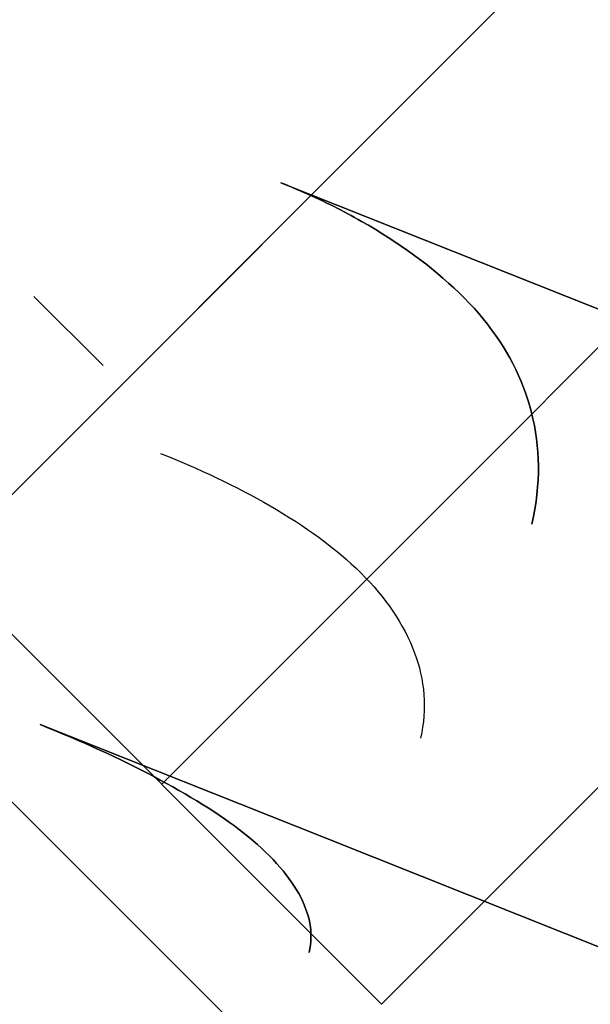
# Model space of a CAD drawing. Header units: millimetres. Extents: x -1030 to 192, y -442 to 180.
# Tile 94 of 256: x -968.06 to -966.69, y 131.36 to 133.73. Entities that reach past the tile are written whole.
import ezdxf

# ---------------------------------------------------------------- set-up
doc = ezdxf.new("R2010")
doc.units = ezdxf.units.MM
doc.header["$MEASUREMENT"] = 0
doc.layers.add('OVIDIO 120x60x72h', color=7, linetype='Continuous')

msp = doc.modelspace()

# ---------------------------------------------------------------- linework, layer by layer
at = {"layer": 'OVIDIO 120x60x72h', "extrusion": (0.202852, -0.108979, 0.973126)}
for points in [[(-327.0833, 1110.8998), (-327.0833, 950.2439)], [(-327.0833, 950.2439), (-327.0833, 1110.8998)], [(-327.3787, 1110.8998), (-327.3787, 950.2439)], [(-327.6742, 950.2439), (-327.6742, 1110.8998)], [(-327.6742, 1110.8998), (-327.6742, 950.2439)]]:
    msp.add_lwpolyline(points, dxfattribs=at)
at = {"layer": 'OVIDIO 120x60x72h', "extrusion": (0.265352, 0.881274, -0.39108)}
msp.add_lwpolyline([(993.9061, 634.4934), (949.5931, 576.9383)], dxfattribs=at)
at = {"layer": 'OVIDIO 120x60x72h', "extrusion": (0.235702, -0.235702, 0.942809)}
for points in [[(-599.2252, 1033.5552), (-599.2252, 924.4774)], [(-600.1739, 924.4774), (-600.1739, 1033.5552)], [(-603.02, 924.4774), (-603.02, 1033.5552)], [(-602.0713, 1033.5552), (-602.0713, 924.4774)], [(-581.4172, 999.7376), (-581.4172, 894.3296)], [(-576.6314, 991.5087), (-576.6314, 886.9683)]]:
    msp.add_lwpolyline(points, dxfattribs=at)
at = {"layer": 'OVIDIO 120x60x72h', "extrusion": (0.202866, -0.108989, 0.973122)}
for points in [[(-328.0888, 1094.2877), (-328.0888, 1036.9065)], [(-328.0888, 1036.9065), (-328.0888, 1094.2877)], [(-328.8017, 1036.9065), (-328.8017, 1094.2877)]]:
    msp.add_lwpolyline(points, dxfattribs=at)
at = {"layer": 'OVIDIO 120x60x72h', "extrusion": (0.202867, -0.108989, 0.973122)}
for points in [[(-329.5149, 1094.288), (-329.5149, 1036.9068)], [(-329.5149, 1036.9068), (-329.5149, 1094.288)]]:
    msp.add_lwpolyline(points, dxfattribs=at)
at = {"layer": 'OVIDIO 120x60x72h', "extrusion": (0.108979, -0.202852, 0.973126)}
for points in [[(-824.1299, 613.0002), (-824.1299, 773.6561)], [(-824.1299, 773.6561), (-824.1299, 613.0002)], [(-823.8344, 773.6561), (-823.8344, 613.0002)], [(-823.539, 773.6561), (-823.539, 613.0002)], [(-823.539, 613.0002), (-823.539, 773.6561)]]:
    msp.add_lwpolyline(points, dxfattribs=at)
at = {"layer": 'OVIDIO 120x60x72h', "extrusion": (0.881274, 0.265352, 0.39108)}
msp.add_lwpolyline([(389.9839, 984.3626), (434.2968, 1041.9176)], dxfattribs=at)
at = {"layer": 'OVIDIO 120x60x72h', "extrusion": (0.046296, -0.021464, 0.998697)}
for points in [[(-278.0874, 893.8578), (-278.0874, 994.3691)], [(-279.5736, 892.8896), (-279.5736, 994.1941)]]:
    msp.add_lwpolyline(points, dxfattribs=at)
at = {"layer": 'OVIDIO 120x60x72h', "extrusion": (0.999884, -0.000231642, 0.015217)}
for points in [[(132.8404, 713.8161), (142.9441, 50.1516)], [(142.9441, 50.1516), (132.8404, 713.8161)], [(134.488, 50.2738), (127.0306, 540.1069)], [(133.4275, 50.2576), (125.9702, 540.0895)]]:
    msp.add_lwpolyline(points, dxfattribs=at)
at = {"layer": 'OVIDIO 120x60x72h', "extrusion": (-0.000231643, 0.999884, 0.015217)}
for points in [[(969.0577, 697.0406), (958.9543, 33.4067)], [(958.9543, 33.4067), (969.0577, 697.0406)]]:
    msp.add_lwpolyline(points, dxfattribs=at)
at = {"layer": 'OVIDIO 120x60x72h', "extrusion": (-0.000231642, 0.999884, 0.015217)}
for points in [[(968.9698, 697.0419), (958.8666, 33.4109)], [(967.47, 697.0647), (957.3664, 33.4118)]]:
    msp.add_lwpolyline(points, dxfattribs=at)
at = {"layer": 'OVIDIO 120x60x72h', "extrusion": (0.999884, -0.000231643, 0.015217)}
for points in [[(141.4587, 50.1678), (131.3555, 713.7935)], [(131.3555, 713.7935), (141.4587, 50.1678)], [(130.2951, 713.7773), (140.3983, 50.1516)], [(140.3983, 50.1516), (130.2951, 713.7773)]]:
    msp.add_lwpolyline(points, dxfattribs=at)
at = {"layer": 'OVIDIO 120x60x72h'}
for points in [[(-968.2502, 132.418), (-958.9874, 141.6809)], [(-958.9874, 141.6809), (-968.2502, 132.418)], [(-958.457, 141.1505), (-967.7199, 131.8877)], [(-957.9267, 140.6202), (-967.1895, 131.3574)], [(-967.1895, 131.3574), (-957.9267, 140.6202)], [(-967.8611, 132.8978), (-968.0279, 133.0646)], [(-968.0279, 133.0646), (-967.8611, 132.8978)], [(-967.5618, 131.3261), (-968.6641, 132.4284)], [(-967.1895, 131.3574), (-968.2502, 132.418)], [(-968.2502, 132.418), (-967.1895, 131.3574)]]:
    msp.add_lwpolyline(points, dxfattribs=at)
at = {"layer": 'OVIDIO 120x60x72h', "extrusion": (-0.015219, -0.015219, 0.999768)}
for points in [[(-958.3348, 142.428), (-967.7123, 133.0526)], [(-957.2742, 141.3672), (-966.6518, 131.9918)], [(-957.2739, 143.9128), (-958.3347, 142.8522)], [(-958.3347, 142.8522), (-957.2739, 143.9128)], [(-957.2742, 141.3672), (-957.2463, 141.3957), (-957.2188, 141.4252), (-957.1916, 141.4555), (-957.165, 141.4867), (-957.1389, 141.5187), (-957.1133, 141.5516), (-957.0883, 141.5854), (-957.0639, 141.62), (-957.0401, 141.6554), (-957.017, 141.6917), (-956.9947, 141.7287), (-956.9731, 141.7665), (-956.9523, 141.8051), (-956.9323, 141.8443), (-956.9132, 141.8843), (-956.895, 141.925), (-956.8777, 141.9663), (-956.8614, 142.0083), (-956.8461, 142.0508), (-956.8318, 142.0939), (-956.8185, 142.1375), (-956.8063, 142.1816), (-956.7951, 142.2261), (-956.7851, 142.2711), (-956.7762, 142.3164), (-956.7685, 142.362), (-956.7619, 142.4079), (-956.7565, 142.454), (-956.7523, 142.5003), (-956.7493, 142.5468), (-956.7475, 142.5933), (-956.7469, 142.6399), (-956.7475, 142.6865), (-956.7493, 142.733), (-956.7523, 142.7795), (-956.7565, 142.8258), (-956.7619, 142.8719), (-956.7684, 142.9178), (-956.7762, 142.9635), (-956.785, 143.0088), (-956.795, 143.0537), (-956.8062, 143.0982), (-956.8184, 143.1423), (-956.8316, 143.1859), (-956.8459, 143.229), (-956.8613, 143.2716), (-956.8776, 143.3135), (-956.8949, 143.3548), (-956.9131, 143.3955), (-956.9322, 143.4355), (-956.9521, 143.4748), (-956.9729, 143.5134), (-956.9945, 143.5512), (-957.0168, 143.5882), (-957.0399, 143.6245), (-957.0636, 143.6599), (-957.088, 143.6945), (-957.113, 143.7283), (-957.1386, 143.7612), (-957.1647, 143.7932), (-957.1914, 143.8244), (-957.2185, 143.8548), (-957.246, 143.8842), (-957.2739, 143.9128)], [(-957.2739, 143.9128), (-957.246, 143.8842), (-957.2185, 143.8548), (-957.1914, 143.8244), (-957.1647, 143.7932), (-957.1386, 143.7612), (-957.113, 143.7283), (-957.088, 143.6945), (-957.0636, 143.6599), (-957.0399, 143.6245), (-957.0168, 143.5882), (-956.9945, 143.5512), (-956.9729, 143.5134), (-956.9521, 143.4748), (-956.9322, 143.4355), (-956.9131, 143.3955), (-956.8949, 143.3548), (-956.8776, 143.3135), (-956.8613, 143.2716), (-956.8459, 143.229), (-956.8316, 143.1859), (-956.8184, 143.1423), (-956.8062, 143.0982), (-956.795, 143.0537), (-956.785, 143.0088), (-956.7762, 142.9635), (-956.7684, 142.9178), (-956.7619, 142.8719), (-956.7565, 142.8258), (-956.7523, 142.7795), (-956.7493, 142.733), (-956.7475, 142.6865), (-956.7469, 142.6399), (-956.7475, 142.5933), (-956.7493, 142.5468), (-956.7523, 142.5003), (-956.7565, 142.454), (-956.7619, 142.4079), (-956.7685, 142.362), (-956.7762, 142.3164), (-956.7851, 142.2711), (-956.7951, 142.2261), (-956.8063, 142.1816), (-956.8185, 142.1375), (-956.8318, 142.0939), (-956.8461, 142.0508), (-956.8614, 142.0083), (-956.8777, 141.9663), (-956.895, 141.925), (-956.9132, 141.8843), (-956.9323, 141.8443), (-956.9523, 141.8051), (-956.9731, 141.7665), (-956.9947, 141.7287), (-957.017, 141.6917), (-957.0401, 141.6554), (-957.0639, 141.62), (-957.0883, 141.5854), (-957.1133, 141.5516), (-957.1389, 141.5187), (-957.165, 141.4867), (-957.1916, 141.4555), (-957.2188, 141.4252), (-957.2463, 141.3957), (-957.2742, 141.3672)], [(-957.9106, 142.0036), (-956.8082, 143.1058)]]:
    msp.add_lwpolyline(points, dxfattribs=at)
at = {"layer": 'OVIDIO 120x60x72h', "extrusion": (0.021464, -0.046296, 0.998697)}
msp.add_lwpolyline([(-850.7434, 480.7108), (-850.7434, 581.2238)], dxfattribs=at)
at = {"layer": 'OVIDIO 120x60x72h', "extrusion": (0.12261, 0.276089, 0.953279)}
for points in [[(938.781, 470.6123), (938.781, 472.1123)], [(938.2836, 470.6123), (938.2836, 472.1123)], [(938.2836, 472.1123), (938.2836, 470.6123)], [(937.3097, 473.5169), (937.3097, 471.1941)]]:
    msp.add_lwpolyline(points, dxfattribs=at)
at = {"layer": 'OVIDIO 120x60x72h', "extrusion": (0.386908, 0.871231, -0.302091)}
for points in [[(938.284, 588.6767), (938.3018, 588.6741), (938.3196, 588.6711), (938.3374, 588.6677), (938.3552, 588.6638), (938.3729, 588.6595), (938.3906, 588.6547), (938.4082, 588.6495), (938.4258, 588.6438), (938.4432, 588.6377), (938.4605, 588.6311), (938.4777, 588.6241), (938.4947, 588.6166), (938.5116, 588.6088), (938.5283, 588.6005), (938.5447, 588.5918), (938.561, 588.5826), (938.577, 588.5731), (938.5928, 588.5632), (938.6083, 588.5529), (938.6235, 588.5422), (938.6385, 588.5312), (938.6531, 588.5198), (938.6675, 588.5081), (938.6815, 588.496), (938.6952, 588.4837), (938.7085, 588.471), (938.7215, 588.4581), (938.7341, 588.4449), (938.7464, 588.4314), (938.7582, 588.4177), (938.7697, 588.4038), (938.7808, 588.3896), (938.7916, 588.3752), (938.802, 588.3605), (938.8122, 588.3455), (938.822, 588.3302), (938.8314, 588.3145), (938.8406, 588.2986), (938.8493, 588.2825), (938.8577, 588.266), (938.8657, 588.2494), (938.8732, 588.2325), (938.8804, 588.2154), (938.8872, 588.1981), (938.8935, 588.1806), (938.8994, 588.1629), (938.9049, 588.1451), (938.9099, 588.1271), (938.9145, 588.1091), (938.9186, 588.0909), (938.9223, 588.0726), (938.9255, 588.0543), (938.9283, 588.0359), (938.9306, 588.0175), (938.9324, 587.9991), (938.9338, 587.9807), (938.9347, 587.9622), (938.9351, 587.9439), (938.9351, 587.9255), (938.9347, 587.9073), (938.9338, 587.8891), (938.9325, 587.871), (938.9308, 587.853), (938.9286, 587.8352)], [(938.9286, 587.8352), (938.9308, 587.853), (938.9325, 587.871), (938.9338, 587.8891), (938.9347, 587.9073), (938.9351, 587.9255), (938.9351, 587.9439), (938.9347, 587.9622), (938.9338, 587.9807), (938.9324, 587.9991), (938.9306, 588.0175), (938.9283, 588.0359), (938.9255, 588.0543), (938.9223, 588.0726), (938.9186, 588.0909), (938.9145, 588.1091), (938.9099, 588.1271), (938.9049, 588.1451), (938.8994, 588.1629), (938.8935, 588.1806), (938.8872, 588.1981), (938.8804, 588.2154), (938.8732, 588.2325), (938.8657, 588.2494), (938.8577, 588.266), (938.8493, 588.2825), (938.8406, 588.2986), (938.8314, 588.3145), (938.822, 588.3302), (938.8122, 588.3455), (938.802, 588.3605), (938.7916, 588.3752), (938.7808, 588.3896), (938.7697, 588.4038), (938.7582, 588.4177), (938.7464, 588.4314), (938.7341, 588.4449), (938.7215, 588.4581), (938.7085, 588.471), (938.6952, 588.4837), (938.6815, 588.496), (938.6675, 588.5081), (938.6531, 588.5198), (938.6385, 588.5312), (938.6235, 588.5422), (938.6083, 588.5529), (938.5928, 588.5632), (938.577, 588.5731), (938.561, 588.5826), (938.5447, 588.5918), (938.5283, 588.6005), (938.5116, 588.6088), (938.4947, 588.6166), (938.4777, 588.6241), (938.4605, 588.6311), (938.4432, 588.6377), (938.4258, 588.6438), (938.4082, 588.6495), (938.3906, 588.6547), (938.3729, 588.6595), (938.3552, 588.6638), (938.3374, 588.6677), (938.3196, 588.6711), (938.3018, 588.6741), (938.284, 588.6767)]]:
    msp.add_lwpolyline(points, dxfattribs=at)
at = {"layer": 'OVIDIO 120x60x72h', "extrusion": (0.007645, 0.997294, -0.073113)}
for points in [[(969.0535, 708.3976), (968.8513, 706.4686)], [(968.8513, 706.4686), (969.0535, 708.3976)]]:
    msp.add_lwpolyline(points, dxfattribs=at)
at = {"layer": 'OVIDIO 120x60x72h', "extrusion": (0.923255, -0.345247, 0.168535)}
msp.add_lwpolyline([(-215.4558, 854.1512), (-214.0883, 853.5348)], dxfattribs=at)
at = {"layer": 'OVIDIO 120x60x72h', "extrusion": (0.12261, 0.276068, 0.953286)}
msp.add_lwpolyline([(938.5758, 471.6487), (938.5758, 470.1064)], dxfattribs=at)
at = {"layer": 'OVIDIO 120x60x72h', "extrusion": (-0.007538, -0.018371, 0.999803)}
for points in [[(-945.8591, -232.1676), (-945.8591, -230.5419)], [(-945.8591, -230.5419), (-945.8591, -232.1676)]]:
    msp.add_lwpolyline(points, dxfattribs=at)
at = {"layer": 'OVIDIO 120x60x72h', "extrusion": (0.38691, 0.871231, -0.30209)}
msp.add_lwpolyline([(938.9298, 587.8348), (938.932, 587.8527), (938.9337, 587.8708), (938.935, 587.889), (938.9359, 587.9072), (938.9363, 587.9256), (938.9363, 587.944), (938.9358, 587.9625), (938.9348, 587.981), (938.9334, 587.9995), (938.9316, 588.018), (938.9292, 588.0364), (938.9264, 588.0549), (938.9232, 588.0733), (938.9195, 588.0916), (938.9153, 588.1098), (938.9107, 588.1279), (938.9056, 588.1459), (938.9001, 588.1638), (938.8942, 588.1814), (938.8878, 588.199), (938.881, 588.2163), (938.8737, 588.2334), (938.8661, 588.2503), (938.8581, 588.267), (938.8497, 588.2834), (938.8409, 588.2996), (938.8317, 588.3155), (938.8222, 588.3311), (938.8124, 588.3464), (938.8022, 588.3614), (938.7918, 588.3761), (938.781, 588.3905), (938.7699, 588.4046), (938.7584, 588.4185), (938.7465, 588.4321), (938.7343, 588.4455), (938.7217, 588.4587), (938.7087, 588.4716), (938.6954, 588.4842), (938.6817, 588.4966), (938.6677, 588.5086), (938.6534, 588.5203), (938.6387, 588.5317), (938.6238, 588.5427), (938.6085, 588.5533), (938.593, 588.5636), (938.5772, 588.5735), (938.5612, 588.583), (938.5449, 588.5922), (938.5284, 588.6009), (938.5118, 588.6092), (938.4949, 588.617), (938.4778, 588.6245), (938.4606, 588.6315), (938.4433, 588.6381), (938.4258, 588.6442), (938.4082, 588.6499), (938.3905, 588.6551), (938.3728, 588.6599), (938.355, 588.6642), (938.3372, 588.6681), (938.3193, 588.6716), (938.3015, 588.6746), (938.2836, 588.6771)], dxfattribs=at)
at = {"layer": 'OVIDIO 120x60x72h', "extrusion": (0.922113, -0.366639, 0.123629)}
for points in [[(-237.1532, 813.186), (-237.0546, 813.162), (-236.9543, 813.1412), (-236.8524, 813.1237), (-236.7492, 813.1096), (-236.6971, 813.1038), (-236.6447, 813.099), (-236.5921, 813.0951), (-236.5392, 813.092), (-236.4861, 813.09), (-236.4328, 813.0888), (-236.3794, 813.0886), (-236.3258, 813.0893), (-236.272, 813.0911), (-236.2182, 813.0937), (-236.1644, 813.0974), (-236.1104, 813.102), (-236.0565, 813.1077), (-236.0026, 813.1143), (-235.9487, 813.1219), (-235.8949, 813.1305), (-235.8412, 813.14), (-235.7876, 813.1506), (-235.7341, 813.1622), (-235.6809, 813.1747), (-235.6278, 813.1882), (-235.575, 813.2027), (-235.5224, 813.2182), (-235.4701, 813.2346), (-235.4181, 813.2519), (-235.3664, 813.2703), (-235.3151, 813.2895), (-235.2642, 813.3097), (-235.2137, 813.3308), (-235.1636, 813.3527), (-235.114, 813.3756), (-235.0649, 813.3993), (-235.0163, 813.4239), (-234.9682, 813.4494), (-234.9206, 813.4756), (-234.8736, 813.5027), (-234.8272, 813.5306), (-234.7814, 813.5592), (-234.7363, 813.5886), (-234.6918, 813.6187), (-234.6479, 813.6495), (-234.6047, 813.681), (-234.5622, 813.7132), (-234.5204, 813.746), (-234.4794, 813.7795), (-234.4391, 813.8135), (-234.3995, 813.8481), (-234.3606, 813.8833), (-234.2853, 813.9553), (-234.2131, 814.0292), (-234.144, 814.1049), (-234.0782, 814.1822)], [(-234.0782, 814.1822), (-234.144, 814.1049), (-234.2131, 814.0292), (-234.2853, 813.9553), (-234.3606, 813.8833), (-234.3995, 813.8481), (-234.4391, 813.8135), (-234.4794, 813.7795), (-234.5204, 813.746), (-234.5622, 813.7132), (-234.6047, 813.681), (-234.6479, 813.6495), (-234.6918, 813.6187), (-234.7363, 813.5886), (-234.7814, 813.5592), (-234.8272, 813.5306), (-234.8736, 813.5027), (-234.9206, 813.4756), (-234.9682, 813.4494), (-235.0163, 813.4239), (-235.0649, 813.3993), (-235.114, 813.3756), (-235.1636, 813.3527), (-235.2137, 813.3308), (-235.2642, 813.3097), (-235.3151, 813.2895), (-235.3664, 813.2703), (-235.4181, 813.2519), (-235.4701, 813.2346), (-235.5224, 813.2182), (-235.575, 813.2027), (-235.6278, 813.1882), (-235.6809, 813.1747), (-235.7341, 813.1622), (-235.7876, 813.1506), (-235.8412, 813.14), (-235.8949, 813.1305), (-235.9487, 813.1219), (-236.0026, 813.1143), (-236.0565, 813.1077), (-236.1104, 813.102), (-236.1644, 813.0974), (-236.2182, 813.0937), (-236.272, 813.0911), (-236.3258, 813.0893), (-236.3794, 813.0886), (-236.4328, 813.0888), (-236.4861, 813.09), (-236.5392, 813.092), (-236.5921, 813.0951), (-236.6447, 813.099), (-236.6971, 813.1038), (-236.7492, 813.1096), (-236.8524, 813.1237), (-236.9543, 813.1412), (-237.0546, 813.162), (-237.1532, 813.186)], [(-235.2364, 815.1354), (-235.2693, 815.0967), (-235.3038, 815.0589), (-235.3399, 815.0219), (-235.3776, 814.9859), (-235.397, 814.9683), (-235.4168, 814.951), (-235.437, 814.934), (-235.4575, 814.9173), (-235.4784, 814.9009), (-235.4997, 814.8848), (-235.5212, 814.869), (-235.5432, 814.8536), (-235.5654, 814.8386), (-235.588, 814.8239), (-235.6109, 814.8096), (-235.6341, 814.7956), (-235.6576, 814.7821), (-235.6814, 814.769), (-235.7054, 814.7562), (-235.7297, 814.744), (-235.7543, 814.7321), (-235.7791, 814.7206), (-235.8041, 814.7097), (-235.8294, 814.6991), (-235.8549, 814.689), (-235.8805, 814.6794), (-235.9063, 814.6702), (-235.9323, 814.6616), (-235.9585, 814.6534), (-235.9848, 814.6456), (-236.0112, 814.6384), (-236.0377, 814.6316), (-236.0644, 814.6254), (-236.0911, 814.6196), (-236.1179, 814.6143), (-236.1448, 814.6095), (-236.1717, 814.6052), (-236.1986, 814.6014), (-236.2256, 814.5981), (-236.2525, 814.5953), (-236.2795, 814.593), (-236.3064, 814.5911), (-236.3333, 814.5898), (-236.3602, 814.589), (-236.387, 814.5886), (-236.4137, 814.5887), (-236.4403, 814.5893), (-236.4669, 814.5903), (-236.4933, 814.5918), (-236.5196, 814.5938), (-236.5458, 814.5962), (-236.5719, 814.5991), (-236.6235, 814.6061), (-236.6744, 814.6149), (-236.7246, 814.6253), (-236.7739, 814.6373)], [(-236.7739, 814.6373), (-236.7246, 814.6253), (-236.6744, 814.6149), (-236.6235, 814.6061), (-236.5719, 814.5991), (-236.5458, 814.5962), (-236.5196, 814.5938), (-236.4933, 814.5918), (-236.4669, 814.5903), (-236.4403, 814.5893), (-236.4137, 814.5887), (-236.387, 814.5886), (-236.3602, 814.589), (-236.3333, 814.5898), (-236.3064, 814.5911), (-236.2795, 814.593), (-236.2525, 814.5953), (-236.2256, 814.5981), (-236.1986, 814.6014), (-236.1717, 814.6052), (-236.1448, 814.6095), (-236.1179, 814.6143), (-236.0911, 814.6196), (-236.0644, 814.6254), (-236.0377, 814.6316), (-236.0112, 814.6384), (-235.9848, 814.6456), (-235.9585, 814.6534), (-235.9323, 814.6616), (-235.9063, 814.6702), (-235.8805, 814.6794), (-235.8549, 814.689), (-235.8294, 814.6991), (-235.8041, 814.7097), (-235.7791, 814.7206), (-235.7543, 814.7321), (-235.7297, 814.744), (-235.7054, 814.7562), (-235.6814, 814.769), (-235.6576, 814.7821), (-235.6341, 814.7956), (-235.6109, 814.8096), (-235.588, 814.8239), (-235.5654, 814.8386), (-235.5432, 814.8536), (-235.5212, 814.869), (-235.4997, 814.8848), (-235.4784, 814.9009), (-235.4575, 814.9173), (-235.437, 814.934), (-235.4168, 814.951), (-235.397, 814.9683), (-235.3776, 814.9859), (-235.3399, 815.0219), (-235.3038, 815.0589), (-235.2693, 815.0967), (-235.2364, 815.1354)]]:
    msp.add_lwpolyline(points, dxfattribs=at)
at = {"layer": 'OVIDIO 120x60x72h', "extrusion": (0.933612, -0.264208, 0.241996)}
for points in [[(-135.7606, 915.4284), (-136.9006, 916.4033)], [(-136.9006, 916.4033), (-135.7606, 915.4284)], [(-135.981, 915.6169), (-135.7607, 915.4284)]]:
    msp.add_lwpolyline(points, dxfattribs=at)
at = {"layer": 'OVIDIO 120x60x72h', "extrusion": (0.386909, 0.871231, -0.302091)}
for points in [[(938.2839, 588.6768), (938.3017, 588.6742), (938.3195, 588.6712), (938.3373, 588.6678), (938.3551, 588.6639), (938.3728, 588.6595), (938.3905, 588.6548), (938.4082, 588.6495), (938.4257, 588.6438), (938.4431, 588.6377), (938.4605, 588.6312), (938.4776, 588.6241), (938.4947, 588.6167), (938.5115, 588.6088), (938.5282, 588.6005), (938.5447, 588.5918), (938.5609, 588.5827), (938.5769, 588.5732), (938.5927, 588.5633), (938.6082, 588.553), (938.6235, 588.5423), (938.6384, 588.5312), (938.6531, 588.5199), (938.6674, 588.5081), (938.6814, 588.4961), (938.6951, 588.4837), (938.7084, 588.4711), (938.7214, 588.4581), (938.734, 588.4449), (938.7463, 588.4315), (938.7582, 588.4178), (938.7697, 588.4038), (938.7808, 588.3897), (938.7915, 588.3753), (938.802, 588.3606), (938.8121, 588.3456), (938.8219, 588.3302), (938.8314, 588.3146), (938.8405, 588.2987), (938.8492, 588.2825), (938.8576, 588.2661), (938.8656, 588.2494), (938.8732, 588.2325), (938.8804, 588.2154), (938.8871, 588.1981), (938.8935, 588.1806), (938.8994, 588.163), (938.9048, 588.1452), (938.9099, 588.1272), (938.9144, 588.1091), (938.9186, 588.091), (938.9222, 588.0727), (938.9254, 588.0544), (938.9282, 588.036), (938.9305, 588.0176), (938.9323, 587.9992), (938.9337, 587.9807), (938.9346, 587.9623), (938.9351, 587.9439), (938.9351, 587.9256), (938.9347, 587.9073), (938.9338, 587.8892), (938.9325, 587.8711), (938.9307, 587.8531), (938.9286, 587.8353)], [(938.9286, 587.8353), (938.9307, 587.8531), (938.9325, 587.8711), (938.9338, 587.8892), (938.9347, 587.9073), (938.9351, 587.9256), (938.9351, 587.9439), (938.9346, 587.9623), (938.9337, 587.9807), (938.9323, 587.9992), (938.9305, 588.0176), (938.9282, 588.036), (938.9254, 588.0544), (938.9222, 588.0727), (938.9186, 588.091), (938.9144, 588.1091), (938.9099, 588.1272), (938.9048, 588.1452), (938.8994, 588.163), (938.8935, 588.1806), (938.8871, 588.1981), (938.8804, 588.2154), (938.8732, 588.2325), (938.8656, 588.2494), (938.8576, 588.2661), (938.8492, 588.2825), (938.8405, 588.2987), (938.8314, 588.3146), (938.8219, 588.3302), (938.8121, 588.3456), (938.802, 588.3606), (938.7915, 588.3753), (938.7808, 588.3897), (938.7697, 588.4038), (938.7582, 588.4178), (938.7463, 588.4315), (938.734, 588.4449), (938.7214, 588.4581), (938.7084, 588.4711), (938.6951, 588.4837), (938.6814, 588.4961), (938.6674, 588.5081), (938.6531, 588.5199), (938.6384, 588.5312), (938.6235, 588.5423), (938.6082, 588.553), (938.5927, 588.5633), (938.5769, 588.5732), (938.5609, 588.5827), (938.5447, 588.5918), (938.5282, 588.6005), (938.5115, 588.6088), (938.4947, 588.6167), (938.4776, 588.6241), (938.4605, 588.6312), (938.4431, 588.6377), (938.4257, 588.6438), (938.4082, 588.6495), (938.3905, 588.6548), (938.3728, 588.6595), (938.3551, 588.6639), (938.3373, 588.6678), (938.3195, 588.6712), (938.3017, 588.6742), (938.2839, 588.6768)]]:
    msp.add_lwpolyline(points, dxfattribs=at)
at = {"layer": 'OVIDIO 120x60x72h', "extrusion": (0.707107, -0.707107, 0)}
msp.add_lwpolyline([(-593.0226, 37.5783), (-593.022, 37.5282), (-593.0201, 37.478), (-593.0169, 37.4279), (-593.0125, 37.3777), (-593.0068, 37.3277), (-592.9999, 37.2777), (-592.9917, 37.228), (-592.9822, 37.1785), (-592.9715, 37.1293), (-592.9596, 37.0804), (-592.9465, 37.0318), (-592.9322, 36.9837), (-592.9167, 36.9361), (-592.9, 36.8889), (-592.8822, 36.8423), (-592.8633, 36.7962), (-592.8434, 36.7508), (-592.8223, 36.706), (-592.8003, 36.6619), (-592.7773, 36.6186), (-592.7533, 36.576), (-592.7284, 36.5341), (-592.7026, 36.4931), (-592.676, 36.453), (-592.6485, 36.4136), (-592.6203, 36.3752), (-592.5913, 36.3377), (-592.5616, 36.3011), (-592.5313, 36.2654), (-592.5004, 36.2307), (-592.4689, 36.1969), (-592.4368, 36.1641), (-592.404, 36.132), (-592.3702, 36.1005), (-592.3355, 36.0696), (-592.2998, 36.0392), (-592.2632, 36.0096), (-592.2257, 35.9806), (-592.1872, 35.9524), (-592.1479, 35.9249), (-592.1078, 35.8983), (-592.0668, 35.8725), (-592.0249, 35.8476), (-591.9823, 35.8236), (-591.939, 35.8006), (-591.8949, 35.7785), (-591.8501, 35.7575), (-591.8047, 35.7376), (-591.7586, 35.7187), (-591.712, 35.7009), (-591.6648, 35.6842), (-591.6172, 35.6687), (-591.569, 35.6544), (-591.5205, 35.6413), (-591.4716, 35.6294), (-591.4224, 35.6187), (-591.3729, 35.6092), (-591.3231, 35.601), (-591.2732, 35.5941), (-591.2232, 35.5884), (-591.173, 35.584), (-591.1229, 35.5808), (-591.0727, 35.5789), (-591.0226, 35.5783)], dxfattribs=at)
at = {"layer": 'OVIDIO 120x60x72h', "extrusion": (-0.114881, 0.045678, 0.992329)}
msp.add_lwpolyline([(235.0197, -744.3508), (235.0197, -853.2655)], dxfattribs=at)
at = {"layer": 'OVIDIO 120x60x72h', "extrusion": (9.85312e-08, -9.85325e-08, 1)}
for points in [[(-968.0276, 130.5194), (-969.0883, 131.5801)], [(-969.0883, 131.5801), (-968.0276, 130.5194)]]:
    msp.add_lwpolyline(points, dxfattribs=at)
at = {"layer": 'OVIDIO 120x60x72h', "extrusion": (0.999995, -0.000995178, -0.002882)}
msp.add_lwpolyline([(130.5498, 700.5755), (129.8762, 698.6247)], dxfattribs=at)
at = {"layer": 'OVIDIO 120x60x72h', "extrusion": (-0.707107, 0.707107, 0)}
for points in [[(591.0226, 35.5783), (591.067, 35.5788), (591.1118, 35.5803), (591.1569, 35.5828), (591.2023, 35.5864), (591.248, 35.591), (591.294, 35.5968), (591.3402, 35.6037), (591.3865, 35.6117), (591.433, 35.6209), (591.4796, 35.6312), (591.5263, 35.6428), (591.5729, 35.6555), (591.6195, 35.6695), (591.6661, 35.6847), (591.7125, 35.7011), (591.7588, 35.7187), (591.8048, 35.7376), (591.8506, 35.7578), (591.8961, 35.7791), (591.9412, 35.8017), (591.9859, 35.8256), (592.0301, 35.8506), (592.0738, 35.8769), (592.117, 35.9043), (592.1596, 35.9329), (592.2015, 35.9627), (592.2427, 35.9936), (592.2832, 36.0256), (592.3229, 36.0587), (592.3617, 36.0928), (592.3997, 36.128), (592.4368, 36.1641), (592.4729, 36.2012), (592.5081, 36.2392), (592.5422, 36.278), (592.5753, 36.3177), (592.6073, 36.3582), (592.6382, 36.3994), (592.668, 36.4413), (592.6966, 36.4839), (592.724, 36.5271), (592.7503, 36.5708), (592.7753, 36.615), (592.7992, 36.6597), (592.8218, 36.7048), (592.8431, 36.7503), (592.8633, 36.7961), (592.8822, 36.8421), (592.8998, 36.8884), (592.9162, 36.9348), (592.9314, 36.9814), (592.9454, 37.028), (592.9581, 37.0746), (592.9697, 37.1213), (592.98, 37.1679), (592.9892, 37.2144), (592.9972, 37.2607), (593.0041, 37.3069), (593.0098, 37.3529), (593.0145, 37.3986), (593.0181, 37.444), (593.0206, 37.4891), (593.0221, 37.5339), (593.0226, 37.5783)], [(593.0226, 37.5783), (593.0221, 37.5339), (593.0206, 37.4891), (593.0181, 37.444), (593.0145, 37.3986), (593.0098, 37.3529), (593.0041, 37.3069), (592.9972, 37.2607), (592.9892, 37.2144), (592.98, 37.1679), (592.9697, 37.1213), (592.9581, 37.0746), (592.9454, 37.028), (592.9314, 36.9814), (592.9162, 36.9348), (592.8998, 36.8884), (592.8822, 36.8421), (592.8633, 36.7961), (592.8431, 36.7503), (592.8218, 36.7048), (592.7992, 36.6597), (592.7753, 36.615), (592.7503, 36.5708), (592.724, 36.5271), (592.6966, 36.4839), (592.668, 36.4413), (592.6382, 36.3994), (592.6073, 36.3582), (592.5753, 36.3177), (592.5422, 36.278), (592.5081, 36.2392), (592.4729, 36.2012), (592.4368, 36.1641), (592.3997, 36.128), (592.3617, 36.0928), (592.3229, 36.0587), (592.2832, 36.0256), (592.2427, 35.9936), (592.2015, 35.9627), (592.1596, 35.9329), (592.117, 35.9043), (592.0738, 35.8769), (592.0301, 35.8506), (591.9859, 35.8256), (591.9412, 35.8017), (591.8961, 35.7791), (591.8506, 35.7578), (591.8048, 35.7376), (591.7588, 35.7187), (591.7125, 35.7011), (591.6661, 35.6847), (591.6195, 35.6695), (591.5729, 35.6555), (591.5263, 35.6428), (591.4796, 35.6312), (591.433, 35.6209), (591.3865, 35.6117), (591.3402, 35.6037), (591.294, 35.5968), (591.248, 35.591), (591.2023, 35.5864), (591.1569, 35.5828), (591.1118, 35.5803), (591.067, 35.5788), (591.0226, 35.5783)]]:
    msp.add_lwpolyline(points, dxfattribs=at)
at = {"layer": 'OVIDIO 120x60x72h'}
for points in [[(-867.3947, 93.563, 716.7531), (-966.7406, 133.0637, 703.4337), (-967.4322, 133.3387, 703.341)], [(-967.4322, 133.3387, 703.341), (-967.4228, 133.3349, 703.3421), (-967.4134, 133.3311, 703.3431), (-967.404, 133.3272, 703.3439), (-967.3948, 133.3233, 703.3445), (-967.3855, 133.3193, 703.3448), (-967.3764, 133.3153, 703.345), (-967.3673, 133.3113, 703.345), (-967.3582, 133.3072, 703.3448), (-967.3492, 133.3031, 703.3444), (-967.3403, 133.2989, 703.3439), (-967.3314, 133.2947, 703.3431), (-967.3226, 133.2905, 703.3422), (-967.3138, 133.2862, 703.341), (-967.3051, 133.2819, 703.3397), (-967.2965, 133.2775, 703.3383), (-967.2879, 133.2731, 703.3366), (-967.2793, 133.2686, 703.3348), (-967.2708, 133.2641, 703.3328), (-967.2624, 133.2595, 703.3306), (-967.254, 133.255, 703.3283), (-967.2456, 133.2503, 703.3258), (-967.2374, 133.2456, 703.3231), (-967.2209, 133.2362, 703.3173), (-967.2047, 133.2265, 703.3109), (-967.1887, 133.2167, 703.3038), (-967.1729, 133.2066, 703.2961), (-967.1573, 133.1965, 703.2879), (-967.1419, 133.1861, 703.279), (-967.1267, 133.1755, 703.2696), (-967.1118, 133.1648, 703.2597), (-967.097, 133.1539, 703.2492), (-967.0826, 133.1429, 703.2382), (-967.0683, 133.1316, 703.2267), (-967.0544, 133.1202, 703.2146), (-967.0408, 133.1087, 703.2021), (-967.0274, 133.0969, 703.1892), (-967.0144, 133.085, 703.1757), (-967.0017, 133.073, 703.1618), (-966.9894, 133.0608, 703.1475), (-966.9774, 133.0484, 703.1328), (-966.9658, 133.0359, 703.1176), (-966.9546, 133.0232, 703.1021), (-966.9438, 133.0104, 703.0862), (-966.9334, 132.9974, 703.0699), (-966.9234, 132.9843, 703.0533), (-966.9138, 132.971, 703.0363), (-966.9046, 132.9576, 703.019), (-966.8959, 132.944, 703.0014), (-966.8876, 132.9303, 702.9834), (-966.8797, 132.9164, 702.9652), (-966.8722, 132.9024, 702.9468), (-966.8651, 132.8882, 702.928), (-966.8585, 132.8739, 702.909), (-966.8522, 132.8594, 702.8898), (-966.8464, 132.8447, 702.8704), (-966.841, 132.8299, 702.8507), (-966.8361, 132.8149, 702.8309), (-966.8315, 132.7997, 702.8108), (-966.8274, 132.7844, 702.7907), (-966.8237, 132.769, 702.7703), (-966.8204, 132.7533, 702.7498), (-966.8176, 132.7375, 702.7292), (-966.8152, 132.7215, 702.7084), (-966.8133, 132.7054, 702.6875), (-966.8119, 132.689, 702.6664), (-966.811, 132.6725, 702.6452), (-966.8105, 132.6558, 702.6238), (-966.8106, 132.639, 702.6023), (-966.8112, 132.6219, 702.5807), (-966.8124, 132.6046, 702.5589), (-966.8141, 132.5872, 702.537), (-966.8163, 132.5696, 702.515), (-966.8191, 132.5517, 702.4929), (-966.8225, 132.5337, 702.4706), (-966.8265, 132.5154, 702.4482)], [(-966.8265, 132.5154, 702.4482), (-966.8225, 132.5337, 702.4706), (-966.8191, 132.5517, 702.4929), (-966.8163, 132.5696, 702.515), (-966.8141, 132.5872, 702.537), (-966.8124, 132.6046, 702.5589), (-966.8112, 132.6219, 702.5807), (-966.8106, 132.639, 702.6023), (-966.8105, 132.6558, 702.6238), (-966.811, 132.6725, 702.6452), (-966.8119, 132.689, 702.6664), (-966.8133, 132.7054, 702.6875), (-966.8152, 132.7215, 702.7084), (-966.8176, 132.7375, 702.7292), (-966.8204, 132.7533, 702.7498), (-966.8237, 132.769, 702.7703), (-966.8274, 132.7844, 702.7907), (-966.8315, 132.7997, 702.8108), (-966.8361, 132.8149, 702.8309), (-966.841, 132.8299, 702.8507), (-966.8464, 132.8447, 702.8704), (-966.8522, 132.8594, 702.8898), (-966.8585, 132.8739, 702.909), (-966.8651, 132.8882, 702.928), (-966.8722, 132.9024, 702.9468), (-966.8797, 132.9164, 702.9652), (-966.8876, 132.9303, 702.9834), (-966.8959, 132.944, 703.0014), (-966.9046, 132.9576, 703.019), (-966.9138, 132.971, 703.0363), (-966.9234, 132.9843, 703.0533), (-966.9334, 132.9974, 703.0699), (-966.9438, 133.0104, 703.0862), (-966.9546, 133.0232, 703.1021), (-966.9658, 133.0359, 703.1176), (-966.9774, 133.0484, 703.1328), (-966.9894, 133.0608, 703.1475), (-967.0017, 133.073, 703.1618), (-967.0144, 133.085, 703.1757), (-967.0274, 133.0969, 703.1892), (-967.0408, 133.1087, 703.2021), (-967.0544, 133.1202, 703.2146), (-967.0683, 133.1316, 703.2267), (-967.0826, 133.1429, 703.2382), (-967.097, 133.1539, 703.2492), (-967.1118, 133.1648, 703.2597), (-967.1267, 133.1755, 703.2696), (-967.1419, 133.1861, 703.279), (-967.1573, 133.1965, 703.2879), (-967.1729, 133.2066, 703.2961), (-967.1887, 133.2167, 703.3038), (-967.2047, 133.2265, 703.3109), (-967.2209, 133.2362, 703.3173), (-967.2374, 133.2456, 703.3231), (-967.2456, 133.2503, 703.3258), (-967.254, 133.255, 703.3283), (-967.2624, 133.2595, 703.3306), (-967.2708, 133.2641, 703.3328), (-967.2793, 133.2686, 703.3348), (-967.2879, 133.2731, 703.3366), (-967.2965, 133.2775, 703.3383), (-967.3051, 133.2819, 703.3397), (-967.3138, 133.2862, 703.341), (-967.3226, 133.2905, 703.3422), (-967.3314, 133.2947, 703.3431), (-967.3403, 133.2989, 703.3439), (-967.3492, 133.3031, 703.3444), (-967.3582, 133.3072, 703.3448), (-967.3673, 133.3113, 703.345), (-967.3764, 133.3153, 703.345), (-967.3855, 133.3193, 703.3448), (-967.3948, 133.3233, 703.3445), (-967.404, 133.3272, 703.3439), (-967.4134, 133.3311, 703.3431), (-967.4228, 133.3349, 703.3421), (-967.4322, 133.3387, 703.341)], [(-967.4322, 133.3387, 703.341), (-966.7406, 133.0637, 703.4337), (-867.3947, 93.563, 716.7531)], [(-967.7221, 132.6859, 703.5673), (-967.7052, 132.679, 703.5694), (-967.6882, 132.6721, 703.5708), (-967.6712, 132.665, 703.5718), (-967.6543, 132.6577, 703.5723), (-967.6374, 132.6503, 703.5723), (-967.6206, 132.6427, 703.5717), (-967.6038, 132.635, 703.5707), (-967.5871, 132.6272, 703.5692), (-967.5705, 132.6192, 703.5672), (-967.554, 132.6111, 703.5647), (-967.5376, 132.6028, 703.5618), (-967.5213, 132.5944, 703.5584), (-967.5052, 132.5858, 703.5545), (-967.4892, 132.5772, 703.5502), (-967.4733, 132.5683, 703.5454), (-967.4577, 132.5594, 703.5402), (-967.4422, 132.5503, 703.5346), (-967.4269, 132.541, 703.5285), (-967.4118, 132.5317, 703.522), (-967.3969, 132.5222, 703.5151), (-967.3822, 132.5125, 703.5078), (-967.3678, 132.5028, 703.5), (-967.3536, 132.4928, 703.4919), (-967.3397, 132.4828, 703.4833), (-967.3261, 132.4726, 703.4744), (-967.3127, 132.4624, 703.465), (-967.2997, 132.4519, 703.4553), (-967.2869, 132.4414, 703.4452), (-967.2745, 132.4307, 703.4348), (-967.2624, 132.4199, 703.424), (-967.2506, 132.409, 703.4128), (-967.2392, 132.3979, 703.4013), (-967.2282, 132.3867, 703.3894), (-967.2175, 132.3754, 703.3772), (-967.2072, 132.364, 703.3646), (-967.1973, 132.3525, 703.3518), (-967.1878, 132.3408, 703.3386), (-967.1787, 132.3291, 703.3252), (-967.1699, 132.3172, 703.3115), (-967.1616, 132.3053, 703.2975), (-967.1537, 132.2932, 703.2834), (-967.1462, 132.2811, 703.2689), (-967.1391, 132.2689, 703.2543), (-967.1324, 132.2566, 703.2395), (-967.1261, 132.2442, 703.2244), (-967.1203, 132.2318, 703.2092), (-967.1149, 132.2193, 703.1939), (-967.11, 132.2067, 703.1784), (-967.1055, 132.194, 703.1627), (-967.1014, 132.1813, 703.1469), (-967.0978, 132.1686, 703.131), (-967.0947, 132.1558, 703.1151), (-967.092, 132.1429, 703.099), (-967.0899, 132.13, 703.0829), (-967.0881, 132.1171, 703.0667), (-967.0869, 132.1041, 703.0505), (-967.0862, 132.0911, 703.0342), (-967.0859, 132.0781, 703.0179), (-967.0861, 132.065, 703.0017), (-967.0869, 132.0519, 702.9854), (-967.0881, 132.0389, 702.9692), (-967.0899, 132.0258, 702.953), (-967.0922, 132.0127, 702.9368), (-967.095, 131.9995, 702.9207)], [(-967.3639, 131.4827, 703.3941), (-967.3621, 131.4915, 703.4048), (-967.3608, 131.5003, 703.4155), (-967.3599, 131.5091, 703.4261), (-967.3594, 131.5179, 703.4366), (-967.3595, 131.5267, 703.4471), (-967.3599, 131.5356, 703.4575), (-967.3609, 131.5444, 703.4678), (-967.3622, 131.5532, 703.4781), (-967.3641, 131.5621, 703.4883), (-967.3663, 131.5709, 703.4985), (-967.369, 131.5798, 703.5086), (-967.3722, 131.5887, 703.5186), (-967.3757, 131.5976, 703.5286), (-967.3797, 131.6066, 703.5386), (-967.3842, 131.6155, 703.5485), (-967.389, 131.6245, 703.5583), (-967.3943, 131.6336, 703.5681), (-967.3999, 131.6426, 703.5778), (-967.406, 131.6517, 703.5875), (-967.4125, 131.6608, 703.5971), (-967.4194, 131.6699, 703.6066), (-967.4267, 131.679, 703.6159), (-967.4344, 131.6882, 703.6252), (-967.4425, 131.6973, 703.6343), (-967.4509, 131.7064, 703.6432), (-967.4598, 131.7155, 703.652), (-967.469, 131.7246, 703.6607), (-967.4786, 131.7337, 703.6691), (-967.4886, 131.7427, 703.6774), (-967.4989, 131.7517, 703.6854), (-967.5096, 131.7607, 703.6932), (-967.5206, 131.7696, 703.7008), (-967.532, 131.7785, 703.7081), (-967.5438, 131.7874, 703.7151), (-967.5559, 131.7962, 703.7219), (-967.5683, 131.8049, 703.7285), (-967.581, 131.8136, 703.7348), (-967.594, 131.8223, 703.7408), (-967.6073, 131.8309, 703.7466), (-967.6209, 131.8395, 703.7521), (-967.6348, 131.848, 703.7573), (-967.6489, 131.8565, 703.7623), (-967.6632, 131.865, 703.767), (-967.6778, 131.8734, 703.7714), (-967.6927, 131.8817, 703.7755), (-967.7077, 131.89, 703.7794), (-967.723, 131.8983, 703.7829), (-967.7384, 131.9065, 703.7862), (-967.7541, 131.9147, 703.7892), (-967.7699, 131.9228, 703.7919), (-967.7859, 131.9309, 703.7943), (-967.8021, 131.9389, 703.7964), (-967.8185, 131.9469, 703.7982), (-967.8351, 131.9548, 703.7996), (-967.8519, 131.9627, 703.8008), (-967.869, 131.9706, 703.8015), (-967.8862, 131.9784, 703.8019), (-967.9036, 131.9862, 703.802), (-967.9212, 131.9939, 703.8016), (-967.9391, 132.0016, 703.8009), (-967.9571, 132.0092, 703.7998), (-967.9754, 132.0168, 703.7983), (-967.9939, 132.0243, 703.7964), (-968.0126, 132.0318, 703.7941)], [(-968.0126, 132.0318, 703.7941), (-967.321, 131.7569, 703.8868), (-867.975, 92.2561, 717.2062)], [(-867.975, 92.2561, 717.2062), (-967.321, 131.7569, 703.8868), (-968.0126, 132.0318, 703.7941)], [(-968.0126, 132.0318, 703.7941), (-967.9939, 132.0243, 703.7964), (-967.9754, 132.0168, 703.7983), (-967.9571, 132.0092, 703.7998), (-967.9391, 132.0016, 703.8009), (-967.9212, 131.9939, 703.8016), (-967.9036, 131.9862, 703.802), (-967.8862, 131.9784, 703.8019), (-967.869, 131.9706, 703.8015), (-967.8519, 131.9627, 703.8008), (-967.8351, 131.9548, 703.7996), (-967.8185, 131.9469, 703.7982), (-967.8021, 131.9389, 703.7964), (-967.7859, 131.9309, 703.7943), (-967.7699, 131.9228, 703.7919), (-967.7541, 131.9147, 703.7892), (-967.7384, 131.9065, 703.7862), (-967.723, 131.8983, 703.7829), (-967.7077, 131.89, 703.7794), (-967.6927, 131.8817, 703.7755), (-967.6778, 131.8734, 703.7714), (-967.6632, 131.865, 703.767), (-967.6489, 131.8565, 703.7623), (-967.6348, 131.848, 703.7573), (-967.6209, 131.8395, 703.7521), (-967.6073, 131.8309, 703.7466), (-967.594, 131.8223, 703.7408), (-967.581, 131.8136, 703.7348), (-967.5683, 131.8049, 703.7285), (-967.5559, 131.7962, 703.7219), (-967.5438, 131.7874, 703.7151), (-967.532, 131.7785, 703.7081), (-967.5206, 131.7696, 703.7008), (-967.5096, 131.7607, 703.6932), (-967.4989, 131.7517, 703.6854), (-967.4886, 131.7427, 703.6774), (-967.4786, 131.7337, 703.6691), (-967.469, 131.7246, 703.6607), (-967.4598, 131.7155, 703.652), (-967.4509, 131.7064, 703.6432), (-967.4425, 131.6973, 703.6343), (-967.4344, 131.6882, 703.6252), (-967.4267, 131.679, 703.6159), (-967.4194, 131.6699, 703.6066), (-967.4125, 131.6608, 703.5971), (-967.406, 131.6517, 703.5875), (-967.3999, 131.6426, 703.5778), (-967.3943, 131.6336, 703.5681), (-967.389, 131.6245, 703.5583), (-967.3842, 131.6155, 703.5485), (-967.3797, 131.6066, 703.5386), (-967.3757, 131.5976, 703.5286), (-967.3722, 131.5887, 703.5186), (-967.369, 131.5798, 703.5086), (-967.3663, 131.5709, 703.4985), (-967.3641, 131.5621, 703.4883), (-967.3622, 131.5532, 703.4781), (-967.3609, 131.5444, 703.4678), (-967.3599, 131.5356, 703.4575), (-967.3595, 131.5267, 703.4471), (-967.3594, 131.5179, 703.4366), (-967.3599, 131.5091, 703.4261), (-967.3608, 131.5003, 703.4155), (-967.3621, 131.4915, 703.4048), (-967.3639, 131.4827, 703.3941)]]:
    msp.add_polyline3d(points, dxfattribs=at)

doc.saveas('drawing.dxf')
